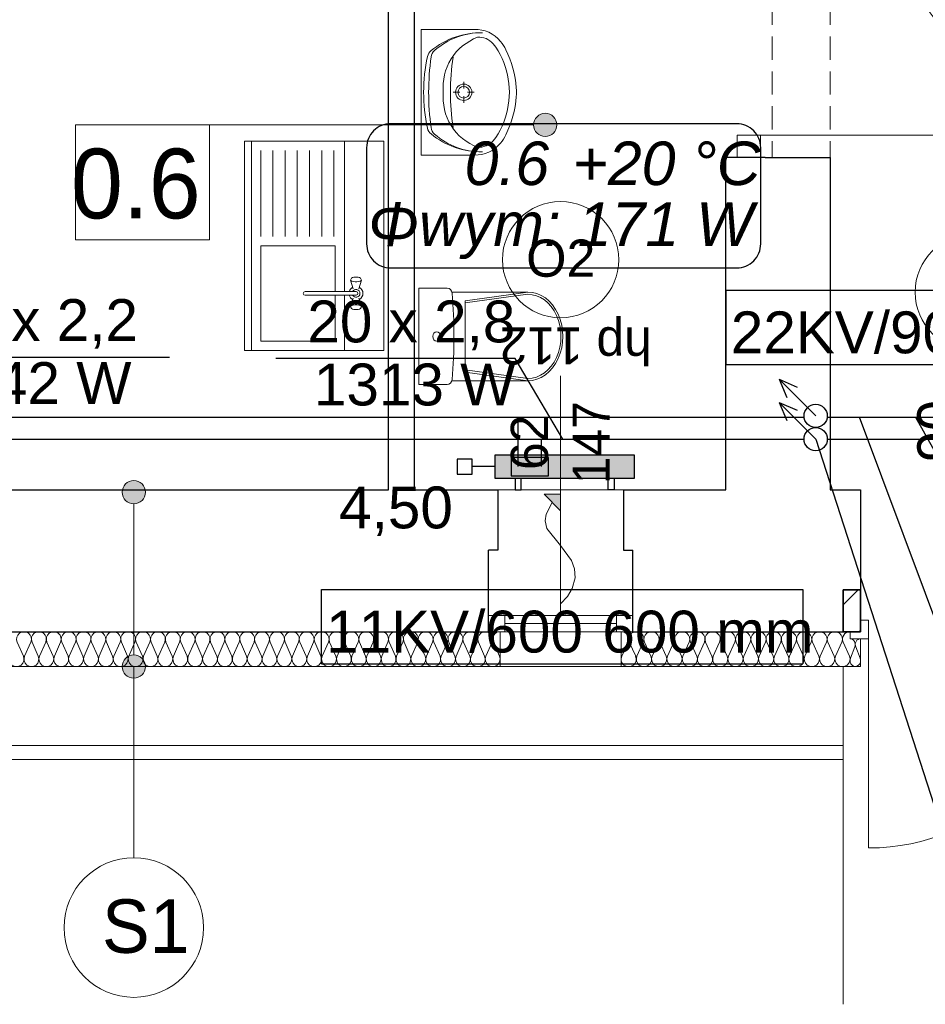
# Model space of a CAD drawing. Header units: inches. Extents: x -515158 to -470211, y -1887 to 84268.
# Tile 58 of 102: x -484975 to -481080, y 31255 to 35490. Entities that reach past the tile are written whole.
import ezdxf
from ezdxf.lldxf.tags import DXFTag

# ---------------------------------------------------------------- set-up
doc = ezdxf.new("R2010")
doc.units = ezdxf.units.IN
doc.header["$MEASUREMENT"] = 0
doc.linetypes.add('Krawędzie ukryte', pattern=[150, 100, -50])
for name, color, linetype, lineweight in [('#podkład', 252, 'Continuous', 9), ('A-Okna_Nr_Pióra__9', 252, 'Continuous', 9), ('Arch drzwi_Nr_Pióra__10', 252, 'Continuous', 18), ('Arch ocieplenie_Nr_Pióra__9', 252, 'Continuous', 9), ('Arch opisy okien_Nr_Pióra__9', 252, 'Continuous', 9), ('Arch opisy_Nr_Pióra__1', 252, 'Continuous', 25), ('Arch opisy_Nr_Pióra__21', 252, 'Continuous', 9), ('Arch opisy_Nr_Pióra__9', 252, 'Continuous', 9), ('Arch stropy_Nr_Pióra__21', 252, 'Continuous', 9), ('Arch teren_Nr_Pióra__5', 252, 'Continuous', 13), ('Arch wykończenie_Nr_Pióra__3', 252, 'Continuous', 18), ('Arch zmurowania_Nr_Pióra__21', 252, 'Continuous', 9), ('Arch zmurowania_Nr_Pióra__27', 252, 'Continuous', 35), ('INWENT OPISY_Nr_Pióra__21', 252, 'Continuous', 9), ('INWENT OPISY_Nr_Pióra__9', 252, 'Continuous', 9), ('INWENT wyposarzenie_Nr_Pióra__21', 252, 'Continuous', 9), ('INWENT. DRZWI_Nr_Pióra__5', 252, 'Continuous', 13), ('INWENT. OKNA_Nr_Pióra__21', 252, 'Continuous', 9), ('INWENT. OKNA_Nr_Pióra__5', 252, 'Continuous', 13), ('INWENT.ŚCIANY_Nr_Pióra__1', 252, 'Continuous', 25), ('INWENT.ŚCIANY_Nr_Pióra__21', 252, 'Continuous', 9), ('Istniejące stropy_Nr_Pióra__5', 252, 'Continuous', 13)]:
    doc.layers.add(name, color=color, linetype=linetype, lineweight=lineweight)
for name, color, linetype, true_color in [('IS_Armatura_podłączeniowa_grz._dolnozas.', 7, 'SOLID', 0x000000), ('IS_Armatura_Therm', 7, 'SOLID', 0x000000), ('IS_Grafika', 7, 'SOLID', 0x000000), ('IS_Grzejniki_Plan_rzut', 7, 'SOLID', 0x000000), ('IS_Opisy_działek_Therm', 7, 'SOLID', 0x000000), ('IS_Powrót', 5, 'DASH', 0x0000ff), ('IS_Zasilanie', 1, 'SOLID', 0xff0000)]:
    doc.layers.add(name, color=color, linetype=linetype, true_color=true_color)
for name, color, linetype in [('IS_Text_Armatury_podłączeniowej_grz._dolnozas.', 7, 'Continuous'), ('IS_Text_Armatury_Therm', 7, 'Continuous'), ('IS_Text_Konstrukcji', 7, 'Continuous'), ('IS_Text_Odbiornikow_Therm', 7, 'Continuous')]:
    doc.layers.add(name, color=color, linetype=linetype)
doc.styles.add('GENERATED_STYLE_10', font='arial.ttf')
doc.styles.add('GENERATED_STYLE_4', font='txt')
doc.styles.add('GENERATED_STYLE_6', font='txt')
doc.styles.add('GENERATED_STYLE_7', font='txt')
tags = doc.linetypes.add('DASH', pattern=[15, 10, -5]).pattern_tags.tags
tags[6:7] = [DXFTag(74, 4), DXFTag(75, 0), DXFTag(340, '0'), DXFTag(46, 0.0), DXFTag(50, 0.0), DXFTag(44, 0.0), DXFTag(45, 0.0)]
tags[4:5] = [DXFTag(74, 4), DXFTag(75, 0), DXFTag(340, '0'), DXFTag(46, 0.0), DXFTag(50, 0.0), DXFTag(44, 0.0), DXFTag(45, 0.0)]
tags = doc.linetypes.add('SOLID', pattern=[10, 10, 0]).pattern_tags.tags
tags[6:7] = [DXFTag(74, 4), DXFTag(75, 0), DXFTag(340, '0'), DXFTag(46, 0.0), DXFTag(50, 0.0), DXFTag(44, 0.0), DXFTag(45, 0.0)]
tags[4:5] = [DXFTag(74, 4), DXFTag(75, 0), DXFTag(340, '0'), DXFTag(46, 0.0), DXFTag(50, 0.0), DXFTag(44, 0.0), DXFTag(45, 0.0)]

# ---------------------------------------------------------------- blocks, each defined once
blk = doc.blocks.new('parter')
at = {"layer": 'A-Okna_Nr_Pióra__9', "linetype": 'Continuous'}
blk.add_hatch(color=252, dxfattribs=at).paths.add_polyline_path([(-482648.3, 33448.5), (-482648.7, 33377.8), (-482719, 33448.9)], flags=0)
at = {"layer": 'Arch opisy_Nr_Pióra__21', "linetype": 'Continuous'}
for points in [[(-484434, 33457.6), (-484437.8, 33476.8), (-484448.6, 33493), (-484464.9, 33503.8), (-484484, 33507.6), (-484503.1, 33503.8), (-484519.3, 33493), (-484530.2, 33476.8), (-484534, 33457.6), (-484530.2, 33438.5), (-484519.3, 33422.3), (-484503.1, 33411.4), (-484484, 33407.6), (-484464.9, 33411.4), (-484448.6, 33422.3), (-484437.8, 33438.5)], [(-484434, 32707.6), (-484437.8, 32726.8), (-484448.6, 32743), (-484464.9, 32753.8), (-484484, 32757.6), (-484503.1, 32753.8), (-484519.3, 32743), (-484530.2, 32726.8), (-484534, 32707.6), (-484530.2, 32688.5), (-484519.3, 32672.3), (-484503.1, 32661.4), (-484484, 32657.6), (-484464.9, 32661.4), (-484448.6, 32672.3), (-484437.8, 32688.5)]]:
    blk.add_hatch(color=252, dxfattribs=at).paths.add_polyline_path(points, flags=0)
at = {"layer": 'Arch zmurowania_Nr_Pióra__21', "linetype": 'Continuous'}
h = blk.add_hatch(dxfattribs=at)
h.set_pattern_fill('Common_Brick', color=252, style=0, pattern_type=2)
h.set_pattern_definition([(45, (0, 0), (-91.923878, 91.923878), [])])
h.paths.add_polyline_path([(-481358.3, 33037.6), (-481433.3, 33037.6), (-481433.3, 32857.6), (-481358.3, 32857.6)], flags=0)
at = {"layer": 'INWENT OPISY_Nr_Pióra__21', "linetype": 'Continuous'}
blk.add_hatch(color=252, dxfattribs=at).paths.add_polyline_path([(-482664.2, 35037.3), (-482668, 35056.4), (-482678.9, 35072.6), (-482695.1, 35083.4), (-482714.2, 35087.3), (-482733.4, 35083.4), (-482749.6, 35072.6), (-482760.4, 35056.4), (-482764.2, 35037.3), (-482760.4, 35018.1), (-482749.6, 35001.9), (-482733.4, 34991.1), (-482714.2, 34987.3), (-482695.1, 34991.1), (-482678.9, 35001.9), (-482668, 35018.1)], flags=0)
at = {"color": 252}
for p, q in [((-484735, 34543.1), (-484735, 35037.3)), ((-484735, 35037.3), (-484159, 35037.3)), ((-484159, 35037.3), (-484159, 34543.1)), ((-484159, 34543.1), (-484735, 34543.1))]:
    blk.add_line(p, q, dxfattribs=at)
at = {"layer": 'A-Okna_Nr_Pióra__9', "color": 252, "linetype": 'Continuous'}
for p, q in [((-482648.7, 33377.8), (-482719, 33448.9)), ((-482648.3, 33448.5), (-482719, 33448.9)), ((-482648.3, 33448.5), (-482648.7, 33377.8))]:
    blk.add_line(p, q, dxfattribs=at)
at = {"layer": 'A-Okna_Nr_Pióra__9', "color": 252, "linetype": 'Continuous', "flags": 128}
blk.add_lwpolyline([(-482648.3, 32977.9), (-482619.2, 33009.1), (-482597.9, 33044.1), (-482585.7, 33088.8), (-482588.2, 33127.5), (-482601.2, 33164), (-482648.3, 33228.5), (-482707.9, 33301.8), (-482715, 33333.8), (-482711, 33363.7), (-482683.9, 33413.3)], dxfattribs=at)
at = {"layer": 'Arch drzwi_Nr_Pióra__10', "color": 252, "linetype": 'Continuous'}
for p, q in [((-481323.3, 32907.6), (-481358.3, 32907.6)), ((-481323.3, 32827.6), (-481323.3, 32907.6)), ((-481403.3, 32827.6), (-481403.3, 32857.6)), ((-481403.3, 32827.6), (-481323.3, 32827.6)), ((-481323.3, 32827.6), (-481323.3, 31927.6))]:
    blk.add_line(p, q, dxfattribs=at)
blk.add_arc((-481323.3, 32827.6), 900, 270, 0, dxfattribs=at)
at = {"layer": 'Arch ocieplenie_Nr_Pióra__9', "color": 252, "linetype": 'Continuous'}
for p, q in [((-484985.6, 32812.9), (-484959, 32752.3)), ((-484953.6, 32752.3), (-484927, 32812.9)), ((-484921.6, 32812.9), (-484895, 32752.3)), ((-484889.6, 32752.3), (-484863, 32812.9)), ((-484857.6, 32812.9), (-484831, 32752.3)), ((-484825.6, 32752.3), (-484799, 32812.9)), ((-484793.6, 32812.9), (-484767, 32752.3)), ((-484761.6, 32752.3), (-484735, 32812.9)), ((-484729.6, 32812.9), (-484703, 32752.3)), ((-484697.6, 32752.3), (-484671, 32812.9)), ((-484665.6, 32812.9), (-484639, 32752.3)), ((-484633.6, 32752.3), (-484607, 32812.9)), ((-484601.6, 32812.9), (-484575, 32752.3)), ((-484569.6, 32752.3), (-484543, 32812.9)), ((-484537.6, 32812.9), (-484511, 32752.3)), ((-484505.6, 32752.3), (-484479, 32812.9)), ((-484473.6, 32812.9), (-484447, 32752.3)), ((-484441.6, 32752.3), (-484415, 32812.9)), ((-484409.6, 32812.9), (-484383, 32752.3)), ((-484377.6, 32752.3), (-484351, 32812.9)), ((-484345.6, 32812.9), (-484319, 32752.3)), ((-484313.6, 32752.3), (-484287, 32812.9)), ((-484281.6, 32812.9), (-484255, 32752.3)), ((-484249.6, 32752.3), (-484223, 32812.9)), ((-484217.6, 32812.9), (-484191, 32752.3)), ((-484185.6, 32752.3), (-484159, 32812.9)), ((-484153.6, 32812.9), (-484127, 32752.3)), ((-484121.6, 32752.3), (-484095, 32812.9)), ((-484089.6, 32812.9), (-484063, 32752.3)), ((-484057.6, 32752.3), (-484031, 32812.9)), ((-484025.6, 32812.9), (-483999, 32752.3)), ((-483993.6, 32752.3), (-483967, 32812.9)), ((-483961.6, 32812.9), (-483935, 32752.3)), ((-483929.6, 32752.3), (-483903, 32812.9)), ((-483897.6, 32812.9), (-483871, 32752.3)), ((-483865.6, 32752.3), (-483839, 32812.9)), ((-483833.6, 32812.9), (-483807, 32752.3)), ((-483801.6, 32752.3), (-483775, 32812.9)), ((-483769.6, 32812.9), (-483743, 32752.3)), ((-483737.6, 32752.3), (-483711, 32812.9)), ((-483705.6, 32812.9), (-483679, 32752.3)), ((-483673.6, 32752.3), (-483647, 32812.9)), ((-483641.6, 32812.9), (-483615, 32752.3)), ((-483609.6, 32752.3), (-483583, 32812.9)), ((-483577.6, 32812.9), (-483551, 32752.3)), ((-483545.6, 32752.3), (-483519, 32812.9)), ((-483513.6, 32812.9), (-483487, 32752.3)), ((-483481.6, 32752.3), (-483455, 32812.9)), ((-483449.6, 32812.9), (-483423, 32752.3)), ((-483417.6, 32752.3), (-483391, 32812.9)), ((-483385.6, 32812.9), (-483359, 32752.3)), ((-483353.6, 32752.3), (-483327, 32812.9)), ((-483321.6, 32812.9), (-483295, 32752.3)), ((-483289.6, 32752.3), (-483263, 32812.9)), ((-483257.6, 32812.9), (-483231, 32752.3)), ((-483225.6, 32752.3), (-483199, 32812.9)), ((-483193.6, 32812.9), (-483167, 32752.3)), ((-483161.6, 32752.3), (-483135, 32812.9)), ((-483129.6, 32812.9), (-483103, 32752.3)), ((-483097.6, 32752.3), (-483071, 32812.9)), ((-483065.6, 32812.9), (-483039, 32752.3)), ((-483033.6, 32752.3), (-483007, 32812.9)), ((-483001.6, 32812.9), (-482975, 32752.3)), ((-482969.6, 32752.3), (-482943, 32812.9)), ((-482937.6, 32812.9), (-482911, 32752.3)), ((-482385.6, 32752.3), (-482358.3, 32812.9)), ((-482352.7, 32812.9), (-482325.4, 32752.3)), ((-482319.9, 32752.3), (-482292.6, 32812.9)), ((-482287.1, 32812.9), (-482259.8, 32752.3)), ((-482254.2, 32752.3), (-482226.9, 32812.9)), ((-482221.4, 32812.9), (-482194.1, 32752.3)), ((-482188.6, 32752.3), (-482161.3, 32812.9)), ((-482155.7, 32812.9), (-482128.4, 32752.3)), ((-482122.9, 32752.3), (-482095.6, 32812.9)), ((-482090.1, 32812.9), (-482062.8, 32752.3)), ((-482057.2, 32752.3), (-482029.9, 32812.9)), ((-482024.4, 32812.9), (-481997.1, 32752.3)), ((-481991.6, 32752.3), (-481964.3, 32812.9)), ((-481958.7, 32812.9), (-481931.4, 32752.3)), ((-481925.9, 32752.3), (-481898.6, 32812.9)), ((-481893.1, 32812.9), (-481865.8, 32752.3)), ((-481860.2, 32752.3), (-481832.9, 32812.9)), ((-481827.4, 32812.9), (-481800.1, 32752.3)), ((-481794.6, 32752.3), (-481767.3, 32812.9)), ((-481761.7, 32812.9), (-481734.4, 32752.3)), ((-481728.9, 32752.3), (-481701.6, 32812.9)), ((-481696.1, 32812.9), (-481668.8, 32752.3)), ((-481663.2, 32752.3), (-481635.9, 32812.9)), ((-481630.4, 32812.9), (-481603.1, 32752.3)), ((-481597.6, 32752.3), (-481570.3, 32812.9)), ((-481564.7, 32812.9), (-481537.4, 32752.3)), ((-481531.9, 32752.3), (-481504.6, 32812.9)), ((-481499.1, 32812.9), (-481471.8, 32752.3)), ((-481466.2, 32752.3), (-481438.9, 32812.9)), ((-481433.4, 32812.9), (-481406.1, 32752.3)), ((-481401.4, 32743.4), (-481382.7, 32791.9)), ((-481378.9, 32791.9), (-481360.2, 32743.4))]:
    blk.add_line(p, q, dxfattribs=at)
for centre, major_axis, ratio, start_param, end_param in [((-484956.3, 32825.7), (32, 0), 0.996929, 5.870392, 9.837571), ((-484892.3, 32825.7), (32, 0), 0.996929, 5.870392, 9.837571), ((-484828.3, 32825.7), (32, 0), 0.996929, 5.870392, 9.837571), ((-484764.3, 32825.7), (32, 0), 0.996929, 5.870392, 9.837571), ((-484700.3, 32825.7), (32, 0), 0.996929, 5.870392, 9.837571), ((-484636.3, 32825.7), (32, 0), 0.996929, 5.870392, 9.837571), ((-484572.3, 32825.7), (32, 0), 0.996929, 5.870392, 9.837571), ((-484508.3, 32825.7), (32, 0), 0.996929, 5.870392, 9.837571), ((-484444.3, 32825.7), (32, 0), 0.996929, 5.870392, 9.837571), ((-484380.3, 32825.7), (32, 0), 0.996929, 5.870392, 9.837571), ((-484316.3, 32825.7), (32, 0), 0.996929, 5.870392, 9.837571), ((-484252.3, 32825.7), (32, 0), 0.996929, 5.870392, 9.837571), ((-484188.3, 32825.7), (32, 0), 0.996929, 5.870392, 9.837571), ((-484124.3, 32825.7), (32, 0), 0.996929, 5.870392, 9.837571), ((-484060.3, 32825.7), (32, 0), 0.996929, 5.870392, 9.837571), ((-483996.3, 32825.7), (32, 0), 0.996929, 5.870392, 9.837571), ((-483932.3, 32825.7), (32, 0), 0.996929, 5.870392, 9.837571), ((-483868.3, 32825.7), (32, 0), 0.996929, 5.870392, 9.837571), ((-483804.3, 32825.7), (32, 0), 0.996929, 5.870392, 9.837571), ((-483740.3, 32825.7), (32, 0), 0.996929, 5.870392, 9.837571), ((-483676.3, 32825.7), (32, 0), 0.996929, 5.870392, 9.837571), ((-483612.3, 32825.7), (32, 0), 0.996929, 5.870392, 9.837571), ((-483548.3, 32825.7), (32, 0), 0.996929, 5.870392, 9.837571), ((-483484.3, 32825.7), (32, 0), 0.996929, 5.870392, 9.837571), ((-483420.3, 32825.7), (32, 0), 0.996929, 5.870392, 9.837571), ((-483356.3, 32825.7), (32, 0), 0.996929, 5.870392, 9.837571), ((-483292.3, 32825.7), (32, 0), 0.996929, 5.870392, 9.837571), ((-483228.3, 32825.7), (32, 0), 0.996929, 5.870392, 9.837571), ((-483164.3, 32825.7), (32, 0), 0.996929, 5.870392, 9.837571), ((-483100.3, 32825.7), (32, 0), 0.996929, 5.870392, 9.837571), ((-483036.3, 32825.7), (32, 0), 0.996929, 5.870392, 9.837571), ((-482972.3, 32825.7), (32, 0), 0.996929, 5.870392, 9.837571), ((-482908.3, 32825.7), (32, 0), 0.996929, 1.570796, 3.554385), ((-482388.3, 32825.7), (32.8, 0), 0.971626, 5.870392, 7.853982), ((-482322.7, 32825.7), (32.8, 0), 0.971626, 5.870392, 9.837571), ((-482257, 32825.7), (32.8, 0), 0.971626, 5.870392, 9.837571), ((-482191.3, 32825.7), (32.8, 0), 0.971626, 5.870392, 9.837571), ((-482125.7, 32825.7), (32.8, 0), 0.971626, 5.870392, 9.837571), ((-482060, 32825.7), (32.8, 0), 0.971626, 5.870392, 9.837571), ((-481994.3, 32825.7), (32.8, 0), 0.971626, 5.870392, 9.837571), ((-481928.7, 32825.7), (32.8, 0), 0.971626, 5.870392, 9.837571), ((-481863, 32825.7), (32.8, 0), 0.971626, 5.870392, 9.837571), ((-481797.3, 32825.7), (32.8, 0), 0.971626, 5.870392, 9.837571), ((-481731.7, 32825.7), (32.8, 0), 0.971626, 5.870392, 9.837571), ((-481666, 32825.7), (32.8, 0), 0.971626, 5.870392, 9.837571), ((-481600.3, 32825.7), (32.8, 0), 0.971626, 5.870392, 9.837571), ((-481534.7, 32825.7), (32.8, 0), 0.971626, 5.870392, 9.837571), ((-481469, 32825.7), (32.8, 0), 0.971626, 5.870392, 9.837571), ((-481403.3, 32825.7), (32.8, 0), 0.971626, 1.570796, 3.554385), ((-481403.3, 32802.1), (0, 25.5), 0.881607, 4.299596, 6.283185), ((-481358.3, 32802.1), (0, 25.5), 0.881607, 0, 1.983589), ((-484988.3, 32739.5), (32, 0), 0.996929, 2.728799, 6.695979), ((-484924.3, 32739.5), (32, 0), 0.996929, 2.728799, 6.695979), ((-484860.3, 32739.5), (32, 0), 0.996929, 2.728799, 6.695979), ((-484796.3, 32739.5), (32, 0), 0.996929, 2.728799, 6.695979), ((-484732.3, 32739.5), (32, 0), 0.996929, 2.728799, 6.695979), ((-484668.3, 32739.5), (32, 0), 0.996929, 2.728799, 6.695979), ((-484604.3, 32739.5), (32, 0), 0.996929, 2.728799, 6.695979), ((-484540.3, 32739.5), (32, 0), 0.996929, 2.728799, 6.695979), ((-484476.3, 32739.5), (32, 0), 0.996929, 2.728799, 6.695979), ((-484412.3, 32739.5), (32, 0), 0.996929, 2.728799, 6.695979), ((-484348.3, 32739.5), (32, 0), 0.996929, 2.728799, 6.695979), ((-484284.3, 32739.5), (32, 0), 0.996929, 2.728799, 6.695979), ((-484220.3, 32739.5), (32, 0), 0.996929, 2.728799, 6.695979), ((-484156.3, 32739.5), (32, 0), 0.996929, 2.728799, 6.695979), ((-484092.3, 32739.5), (32, 0), 0.996929, 2.728799, 6.695979), ((-484028.3, 32739.5), (32, 0), 0.996929, 2.728799, 6.695979), ((-483964.3, 32739.5), (32, 0), 0.996929, 2.728799, 6.695979), ((-483900.3, 32739.5), (32, 0), 0.996929, 2.728799, 6.695979), ((-483836.3, 32739.5), (32, 0), 0.996929, 2.728799, 6.695979), ((-483772.3, 32739.5), (32, 0), 0.996929, 2.728799, 6.695979), ((-483708.3, 32739.5), (32, 0), 0.996929, 2.728799, 6.695979), ((-483644.3, 32739.5), (32, 0), 0.996929, 2.728799, 6.695979), ((-483580.3, 32739.5), (32, 0), 0.996929, 2.728799, 6.695979), ((-483516.3, 32739.5), (32, 0), 0.996929, 2.728799, 6.695979), ((-483452.3, 32739.5), (32, 0), 0.996929, 2.728799, 6.695979), ((-483388.3, 32739.5), (32, 0), 0.996929, 2.728799, 6.695979), ((-483324.3, 32739.5), (32, 0), 0.996929, 2.728799, 6.695979), ((-483260.3, 32739.5), (32, 0), 0.996929, 2.728799, 6.695979), ((-483196.3, 32739.5), (32, 0), 0.996929, 2.728799, 6.695979), ((-483132.3, 32739.5), (32, 0), 0.996929, 2.728799, 6.695979), ((-483068.3, 32739.5), (32, 0), 0.996929, 2.728799, 6.695979), ((-483004.3, 32739.5), (32, 0), 0.996929, 2.728799, 6.695979), ((-482940.3, 32739.5), (32, 0), 0.996929, 2.728799, 6.695979), ((-482355.5, 32739.5), (32.8, 0), 0.971626, 2.728799, 6.695979), ((-482289.8, 32739.5), (32.8, 0), 0.971626, 2.728799, 6.695979), ((-482224.2, 32739.5), (32.8, 0), 0.971626, 2.728799, 6.695979), ((-482158.5, 32739.5), (32.8, 0), 0.971626, 2.728799, 6.695979), ((-482092.8, 32739.5), (32.8, 0), 0.971626, 2.728799, 6.695979), ((-482027.2, 32739.5), (32.8, 0), 0.971626, 2.728799, 6.695979), ((-481961.5, 32739.5), (32.8, 0), 0.971626, 2.728799, 6.695979), ((-481895.8, 32739.5), (32.8, 0), 0.971626, 2.728799, 6.695979), ((-481830.2, 32739.5), (32.8, 0), 0.971626, 2.728799, 6.695979), ((-481764.5, 32739.5), (32.8, 0), 0.971626, 2.728799, 6.695979), ((-481698.8, 32739.5), (32.8, 0), 0.971626, 2.728799, 6.695979), ((-481633.2, 32739.5), (32.8, 0), 0.971626, 2.728799, 6.695979), ((-481567.5, 32739.5), (32.8, 0), 0.971626, 2.728799, 6.695979), ((-481501.8, 32739.5), (32.8, 0), 0.971626, 2.728799, 6.695979), ((-481436.2, 32739.5), (32.8, 0), 0.971626, 2.728799, 6.695979), ((-481380.8, 32733.2), (0, 25.5), 0.881607, 1.158003, 5.125183)]:
    blk.add_ellipse(centre, major_axis=major_axis, ratio=ratio, start_param=start_param, end_param=end_param, dxfattribs=at)
at = {"layer": 'Arch opisy_Nr_Pióra__21', "color": 252, "linetype": 'Continuous'}
for p, q in [((-484484, 33407.6), (-484484, 32757.6)), ((-484484, 32707.6), (-484484, 31885))]:
    blk.add_line(p, q, dxfattribs=at)
for centre, radius in [((-484484, 33457.6), 50), ((-484484, 32707.6), 50), ((-484484, 31585), 300)]:
    blk.add_circle(centre, radius, dxfattribs=at)
at = {"layer": 'Arch opisy_Nr_Pióra__9', "color": 252, "linetype": 'Continuous'}
for centre in [(-482648.3, 34457.6), (-480873.3, 34317.6)]:
    blk.add_circle(centre, 250, dxfattribs=at)
at = {"layer": 'Arch stropy_Nr_Pióra__21', "color": 252, "linetype": 'Continuous'}
blk.add_line((-481433.3, 32707.6), (-481433.3, 31255.1), dxfattribs=at)
at = {"layer": 'Arch teren_Nr_Pióra__5', "color": 252, "linetype": 'Continuous'}
for p, q in [((-481433.3, 32367.6), (-489038.3, 32367.6)), ((-481433.3, 32307.6), (-489098.3, 32307.6))]:
    blk.add_line(p, q, dxfattribs=at)
at = {"layer": 'Arch wykończenie_Nr_Pióra__3', "color": 252, "linetype": 'Continuous'}
for p, q in [((-482908.3, 32707.6), (-482908.3, 32857.6)), ((-482388.3, 32707.6), (-482388.3, 32857.6)), ((-481358.3, 32707.6), (-481358.3, 32827.6)), ((-485468.3, 32707.6), (-482908.3, 32707.6)), ((-481358.3, 32707.6), (-482388.3, 32707.6))]:
    blk.add_line(p, q, dxfattribs=at)
at = {"layer": 'Arch zmurowania_Nr_Pióra__27', "color": 252, "linetype": 'Continuous'}
for p, q in [((-481433.3, 33037.6), (-481433.3, 32857.6)), ((-481358.3, 33037.6), (-481433.3, 33037.6)), ((-481358.3, 32857.6), (-481358.3, 33037.6)), ((-481433.3, 32857.6), (-481358.3, 32857.6))]:
    blk.add_line(p, q, dxfattribs=at)
at = {"layer": 'INWENT OPISY_Nr_Pióra__21', "color": 252, "linetype": 'Continuous'}
for p, q in [((-484735, 34543.1), (-484735, 35037.3)), ((-484735, 35037.3), (-484159, 35037.3)), ((-484159, 35037.3), (-482764.2, 35037.3)), ((-484159, 35037.3), (-484159, 34543.1)), ((-484159, 34543.1), (-484735, 34543.1))]:
    blk.add_line(p, q, dxfattribs=at)
blk.add_circle((-482714.2, 35037.3), 50, dxfattribs=at)
at = {"layer": 'INWENT wyposarzenie_Nr_Pióra__21', "color": 252, "linetype": 'Continuous'}
for p, q in [((-483248.3, 35447.6), (-483019.8, 35447.6)), ((-483248.3, 34907.6), (-483248.3, 35447.6)), ((-483248.3, 35262.7), (-483248.3, 35092.6)), ((-483065, 35223), (-483065, 35194.2)), ((-483110.5, 35177.5), (-483081.7, 35177.5)), ((-483065, 35160.8), (-483065, 35132)), ((-483048.3, 35177.5), (-483019.5, 35177.5)), ((-484008.3, 34967.6), (-483408.3, 34967.6)), ((-484008.3, 34067.6), (-484008.3, 34967.6)), ((-484008.3, 34967.6), (-483958.3, 34967.6)), ((-483978.3, 34967.6), (-483578.3, 34967.6)), ((-483978.3, 34067.6), (-483978.3, 34967.6)), ((-483578.3, 34967.6), (-483578.3, 34320.5)), ((-483408.3, 34967.6), (-483408.3, 34067.6)), ((-483938.3, 34557.6), (-483938.3, 34927.6)), ((-483885.8, 34557.6), (-483885.8, 34927.6)), ((-483833.3, 34557.6), (-483833.3, 34927.6)), ((-483780.8, 34557.6), (-483780.8, 34927.6)), ((-483728.3, 34557.6), (-483728.3, 34927.6)), ((-483675.8, 34557.6), (-483675.8, 34927.6)), ((-483623.3, 34557.6), (-483623.3, 34927.6)), ((-483248.3, 34907.6), (-483019.8, 34907.6)), ((-483938.3, 34517.6), (-483938.3, 34107.6)), ((-483618.3, 34517.6), (-483938.3, 34517.6)), ((-483618.3, 34320.5), (-483618.3, 34517.6)), ((-483552.3, 34370.2), (-483550.9, 34373)), ((-483540.4, 34332.7), (-483552.3, 34370.2)), ((-483550.9, 34367.4), (-483552.3, 34370.2)), ((-483550.9, 34373), (-483547.1, 34378.2)), ((-483546.7, 34364.9), (-483550.9, 34367.4)), ((-483547.1, 34378.2), (-483543.6, 34380.3)), ((-483540.3, 34363.1), (-483546.7, 34364.9)), ((-483543.6, 34380.3), (-483538.3, 34381.8)), ((-483532.5, 34362.1), (-483540.3, 34363.1)), ((-483538.3, 34381.8), (-483531.8, 34382.6)), ((-483524.2, 34362.1), (-483532.5, 34362.1)), ((-483531.8, 34382.6), (-483524.9, 34382.6)), ((-483524.9, 34382.6), (-483518.3, 34381.8)), ((-483516.3, 34363.1), (-483524.2, 34362.1)), ((-483518.3, 34381.8), (-483513, 34380.3)), ((-483516.3, 34332.7), (-483504.3, 34370.2)), ((-483509.9, 34364.9), (-483516.3, 34363.1)), ((-483513, 34380.3), (-483509.5, 34378.2)), ((-483505.8, 34367.4), (-483509.9, 34364.9)), ((-483505.8, 34373), (-483509.5, 34378.2)), ((-483505.8, 34373), (-483504.3, 34370.2)), ((-483504.3, 34370.2), (-483505.8, 34367.4)), ((-483747.2, 34320.5), (-483526.9, 34320.5)), ((-483526.9, 34304.8), (-483747.2, 34304.8)), ((-483618.3, 34107.6), (-483618.3, 34304.8)), ((-483578.3, 34304.8), (-483578.3, 34067.6)), ((-483258.3, 34334.9), (-483135.8, 34334.9)), ((-483258.3, 33920.4), (-483258.3, 34334.9)), ((-483116.2, 34318.5), (-482789.4, 34318.5)), ((-482789.8, 34318.5), (-483058.7, 34281.3)), ((-482789.8, 34308.7), (-483058.7, 34271.6)), ((-483540.4, 34292.5), (-483552.3, 34255)), ((-483550.9, 34257.9), (-483546.7, 34260.3)), ((-483546.7, 34260.3), (-483540.3, 34262.2)), ((-483540.3, 34262.2), (-483532.5, 34263.1)), ((-483532.5, 34263.1), (-483524.2, 34263.1)), ((-483524.2, 34263.1), (-483516.3, 34262.2)), ((-483516.3, 34292.5), (-483504.3, 34255)), ((-483516.3, 34262.2), (-483509.9, 34260.3)), ((-483509.9, 34260.3), (-483505.8, 34257.9)), ((-483058.7, 34127.6), (-483058.7, 34281.3)), ((-483552.3, 34255), (-483550.9, 34257.9)), ((-483550.9, 34252.2), (-483552.3, 34255)), ((-483550.9, 34252.2), (-483547.1, 34247.1)), ((-483543.6, 34245), (-483547.1, 34247.1)), ((-483538.3, 34243.5), (-483543.6, 34245)), ((-483531.8, 34242.7), (-483538.3, 34243.5)), ((-483524.9, 34242.7), (-483531.8, 34242.7)), ((-483518.3, 34243.5), (-483524.9, 34242.7)), ((-483513, 34245), (-483518.3, 34243.5)), ((-483509.5, 34247.1), (-483513, 34245)), ((-483505.8, 34252.2), (-483509.5, 34247.1)), ((-483505.8, 34257.9), (-483504.3, 34255)), ((-483504.3, 34255), (-483505.8, 34252.2)), ((-483938.3, 34107.6), (-483618.3, 34107.6)), ((-483058.7, 34127.6), (-483058.7, 33973.9)), ((-484008.3, 34067.6), (-483408.3, 34067.6)), ((-484008.3, 34067.6), (-483958.3, 34067.6)), ((-483578.3, 34067.6), (-483978.3, 34067.6)), ((-482789.8, 33946.5), (-483058.7, 33983.7)), ((-482789.8, 33936.8), (-483058.7, 33973.9)), ((-483258.3, 33920.4), (-483135.8, 33920.4)), ((-483116, 33936.8), (-482789.4, 33936.8))]:
    blk.add_line(p, q, dxfattribs=at)
for radius in [35, 25]:
    blk.add_circle((-483065, 35177.5), radius, dxfattribs=at)
for centre, radius, start, end in [((-483013.9, 35310.4), 137.4, 38.7454, 92.4552), ((-482990.3, 35094.1), 339.6, 89.0153, 129.2578), ((-482988.5, 35128.6), 305.1, 89.2458, 131.398), ((-482917.3, 35190.5), 240.7, 111.5519, 147.1558), ((-483000.2, 35333.7), 80.9, 40.8016, 93.9306), ((-483165.7, 35201), 293, 9.9978, 39.2851), ((-483072.9, 35263.4), 212.8, 27.1571, 38.6848), ((-483282, 35163.9), 444.2, 4.2052, 26.2597), ((-482561.4, 35182.7), 675.9, 167.2285, 180.4328), ((-483176.8, 35322.2), 45, 129.2578, 167.2285), ((-482062.2, 35171.1), 1153.8, 172.0921, 179.6775), ((-483160.5, 35323.7), 45, 131.398, 172.0921), ((-482913.4, 35197), 240.6, 148.9439, 184.606), ((-482137.6, 35177.6), 984.9, 171.1796, 188.8266), ((-483185, 35177.6), 316.7, 346.4334, 13.5666), ((-483108.3, 35177.6), 270, 355.9876, 4.0124), ((-482561.4, 35171.9), 675.9, 179.4897, 192.694), ((-482062.2, 35182.8), 1153.8, 180.245, 187.8304), ((-482913.4, 35158.3), 240.6, 175.394, 211.0561), ((-483282, 35191.3), 444.2, 333.7403, 355.7948), ((-483165.7, 35154.2), 293, 320.7149, 350.0022), ((-483177, 35033.2), 45, 192.694, 230.6648), ((-483160.7, 35031.7), 45, 187.8304, 228.5245), ((-482917.3, 35164.7), 240.7, 212.8442, 248.4481), ((-482990.2, 35261.1), 339.6, 230.6648, 270.9072), ((-482988.4, 35226.6), 305.1, 228.5245, 270.6767), ((-483072.9, 35091.9), 212.8, 321.3152, 332.8429), ((-483013.9, 35044.9), 137.4, 267.5448, 321.2546), ((-483000.2, 35021.6), 80.9, 266.0694, 319.1984), ((-483747.2, 34312.6), 7.88, 90, 270), ((-483528.3, 34312.6), 30, 117.9765, 164.7747), ((-483528.3, 34312.6), 30, 195.2253, 242.0235), ((-483528.3, 34312.6), 16.8, 208.0549, 151.9451), ((-483528.3, 34312.6), 8, 280, 80), ((-483528.3, 34312.6), 30, 297.9765, 62.0235)]:
    blk.add_arc(centre, radius, start, end, dxfattribs=at)
for centre, major_axis, ratio, start_param, end_param in [((-483135.8, 34310.8), (0, 24.1), 0.857479, 4.812804, 6.283185), ((-484627.7, 34127.6), (0, 1773.6), 0.857479, 4.60742, 4.817236), ((-482789.8, 34127.6), (0, -181.1), 0.790357, 0, 3.141593), ((-482789.4, 34127.6), (0, -190.8), 0.791506, 0, 3.141593), ((-483135.8, 33944.4), (0, 24.1), 0.857479, 3.141593, 4.602988)]:
    blk.add_ellipse(centre, major_axis=major_axis, ratio=ratio, start_param=start_param, end_param=end_param, dxfattribs=at)
blk.add_ellipse((-483181, 34127.6), major_axis=(0, 20.1), ratio=0.857479, dxfattribs=at)
at = {"layer": 'INWENT. DRZWI_Nr_Pióra__5', "color": 252, "linetype": 'Continuous'}
for p, q in [((-481888.3, 34992.6), (-481888.3, 34897.6)), ((-481788.3, 34992.6), (-481888.3, 34992.6)), ((-481788.3, 34992.6), (-480888.3, 34992.6)), ((-481788.3, 34897.6), (-481788.3, 34992.6))]:
    blk.add_line(p, q, dxfattribs=at)
blk.add_arc((-481788.3, 34992.6), 900, 0, 90, dxfattribs=at)
at = {"layer": 'INWENT. OKNA_Nr_Pióra__5', "color": 252, "linetype": 'Continuous'}
for p, q in [((-482648.3, 32927.6), (-482648.3, 33957.6)), ((-482338.3, 32927.6), (-482958.3, 32927.6)), ((-482888.3, 32857.6), (-482888.3, 32927.6)), ((-482408.3, 32857.6), (-482408.3, 32927.6)), ((-482888.3, 32892.6), (-482408.3, 32892.6)), ((-482338.3, 32857.6), (-482958.3, 32857.6))]:
    blk.add_line(p, q, dxfattribs=at)
at = {"layer": 'INWENT.ŚCIANY_Nr_Pióra__1', "color": 252, "linetype": 'Continuous'}
for p, q in [((-483388.3, 33467.6), (-483388.3, 36497.6)), ((-483278.3, 35987.6), (-483278.3, 33467.6)), ((-481938.3, 33467.6), (-481938.3, 34897.6)), ((-481768.3, 34897.6), (-481938.3, 34897.6)), ((-481768.3, 34897.6), (-481488.3, 34897.6)), ((-481488.3, 34897.6), (-481488.3, 33467.6)), ((-485418.3, 33467.6), (-483388.3, 33467.6)), ((-483278.3, 33467.6), (-482918.3, 33467.6)), ((-482918.3, 33467.6), (-482918.3, 33207.6)), ((-482378.3, 33467.6), (-481938.3, 33467.6)), ((-482378.3, 33467.6), (-482378.3, 33207.6)), ((-481488.3, 33467.6), (-481358.3, 33467.6)), ((-481358.3, 33467.6), (-481358.3, 33037.6)), ((-482918.3, 33207.6), (-482958.3, 33207.6)), ((-482958.3, 32857.6), (-482958.3, 33207.6)), ((-482378.3, 33207.6), (-482338.3, 33207.6)), ((-482338.3, 32857.6), (-482338.3, 33207.6)), ((-481433.3, 33037.6), (-481358.3, 33037.6)), ((-481433.3, 32857.6), (-481433.3, 33037.6)), ((-485418.3, 32857.6), (-482958.3, 32857.6)), ((-482338.3, 32857.6), (-481433.3, 32857.6))]:
    blk.add_line(p, q, dxfattribs=at)
at = {"layer": 'INWENT.ŚCIANY_Nr_Pióra__21', "color": 252, "linetype": 'Continuous'}
for p, q in [((-482918.3, 33467.6), (-482378.3, 33467.6)), ((-482908.3, 32707.6), (-482388.3, 32707.6))]:
    blk.add_line(p, q, dxfattribs=at)
at = {"layer": 'Istniejące stropy_Nr_Pióra__5', "color": 252, "linetype": 'Krawędzie ukryte'}
for p, q in [((-481738.3, 38717.6), (-481738.3, 34897.6)), ((-481488.3, 38717.6), (-481488.3, 34897.6))]:
    blk.add_line(p, q, dxfattribs=at)
at = {"layer": 'Arch opisy okien_Nr_Pióra__9', "color": 252, "linetype": 'Continuous', "style": 'GENERATED_STYLE_10'}
blk.add_text('O2', height=160, dxfattribs=at).set_placement((-482796.6, 34384.2))
at = {"layer": 'Arch opisy_Nr_Pióra__1', "color": 252, "linetype": 'Continuous', "style": 'GENERATED_STYLE_7'}
blk.add_text('S1', height=230, dxfattribs=at).set_placement((-484620.9, 31476.4))
at = {"layer": 'INWENT OPISY_Nr_Pióra__21', "color": 252, "linetype": 'Continuous', "style": 'GENERATED_STYLE_4'}
blk.add_text('0.6', height=300, dxfattribs=at).set_placement((-484754.1, 34635.1))
at = {"layer": 'INWENT OPISY_Nr_Pióra__9', "color": 252, "linetype": 'Continuous', "style": 'GENERATED_STYLE_6'}
blk.add_text('90', height=180, rotation=90, dxfattribs=at).set_placement((-480934.1, 33586.9))
at = {"layer": 'INWENT. OKNA_Nr_Pióra__21', "color": 252, "linetype": 'Continuous', "style": 'GENERATED_STYLE_7'}
for s, rotation, p in [('hp 112', 180, (-482255.9, 34167)), ('147', 90, (-482436.6, 33492.2)), ('62', 90, (-482702.5, 33553.1))]:
    blk.add_text(s, height=160, rotation=rotation, dxfattribs=at).set_placement(p)

msp = doc.modelspace()

# ---------------------------------------------------------------- hatches: boundary and pattern name
at = {"layer": 'IS_Grzejniki_Plan_rzut', "ltscale": 10}
msp.add_hatch(color=8, dxfattribs=at).paths.add_polyline_path([(-482930.8, 33517.4), (-482330.8, 33517.4), (-482330.8, 33617.4), (-482930.8, 33617.4)])

# ---------------------------------------------------------------- linework, layer by layer
for p, q in [((-481551.2, 33785.7), (-481708.4, 33943)), ((-481708.4, 33943), (-481675.2, 33865.5)), ((-481708.4, 33943), (-481630.9, 33909.7)), ((-481551.2, 33685.7), (-481708.4, 33843)), ((-481708.4, 33843), (-481675.2, 33765.5)), ((-481708.4, 33843), (-481630.9, 33809.7))]:
    msp.add_line(p, q)
at = {"layer": 'IS_Armatura_podłączeniowa_grz._dolnozas.', "ltscale": 10}
for p, q in [((-482700.8, 33607.4), (-482860.8, 33607.4)), ((-482860.8, 33607.4), (-482860.8, 33527.4)), ((-482700.8, 33527.4), (-482700.8, 33607.4)), ((-482860.8, 33527.4), (-482700.8, 33527.4)), ((-482860.8, 33527.4), (-482860.8, 33527.4))]:
    msp.add_line(p, q, dxfattribs=at)
at = {"layer": 'IS_Armatura_Therm', "ltscale": 10}
for p, q in [((-483028.3, 33599.9), (-483093.3, 33599.9)), ((-483093.3, 33599.9), (-483093.3, 33534.9)), ((-483028.3, 33534.9), (-483028.3, 33599.9)), ((-482930.8, 33567.4), (-483028.3, 33567.4)), ((-483093.3, 33534.9), (-483028.3, 33534.9))]:
    msp.add_line(p, q, dxfattribs=at)
at = {"layer": 'IS_Grafika', "ltscale": 10}
for centre in [(-481551.2, 33785.7), (-481551.2, 33685.7)]:
    msp.add_ellipse(centre, major_axis=(50, 0), ratio=1, dxfattribs=at)
at = {"layer": 'IS_Grzejniki_Plan_rzut', "ltscale": 10}
for p, q in [((-482330.8, 33617.4), (-482930.8, 33617.4)), ((-482930.8, 33617.4), (-482930.8, 33517.4)), ((-482330.8, 33517.4), (-482330.8, 33617.4)), ((-482930.8, 33517.4), (-482330.8, 33517.4)), ((-482930.8, 33517.4), (-482930.8, 33517.4)), ((-482843.3, 33517.4), (-482843.3, 33467.4)), ((-482818.3, 33467.4), (-482818.3, 33517.4)), ((-482443.3, 33467.4), (-482443.3, 33517.4)), ((-482418.3, 33517.4), (-482418.3, 33467.4)), ((-482843.3, 33467.4), (-482818.3, 33467.4)), ((-482418.3, 33467.4), (-482443.3, 33467.4))]:
    msp.add_line(p, q, dxfattribs=at)
at = {"layer": 'IS_Opisy_działek_Therm', "ltscale": 10}
for p, q in [((-485360.7, 34038.5), (-484330.7, 34038.5)), ((-482843, 34032.4), (-483873, 34032.4)), ((-482638.9, 33685.7), (-482843, 34032.4)), ((-480825.9, 32343.4), (-481362.6, 33779.7)), ((-481122, 33779.7), (-480874.2, 33337.5)), ((-481551.2, 33685.7), (-480938.5, 31789.1))]:
    msp.add_line(p, q, dxfattribs=at)
at = {"layer": 'IS_Powrót', "color": 5, "ltscale": 10}
for p, q in [((-486831.5, 33779.9), (-482830.8, 33779.8)), ((-482830.8, 33567.4), (-482830.8, 33779.8)), ((-482830.8, 33779.8), (-481600.8, 33779.8)), ((-481501.6, 33779.7), (-479586.8, 33779.6))]:
    msp.add_line(p, q, dxfattribs=at)
at = {"layer": 'IS_Text_Konstrukcji', "color": 18, "linetype": 'SOLID', "ltscale": 10, "true_color": 0x000000}
msp.add_lwpolyline([(-483379.3, 34422.5), (-481890.9, 34422.5, 0.414214), (-481787.6, 34525.8), (-481787.6, 34939.2, 0.414214), (-481890.9, 35042.5), (-483379.3, 35042.5, 0.414214), (-483482.6, 34939.2), (-483482.6, 34525.8, 0.414214), (-483379.3, 34422.5)], format="xyb", dxfattribs=at)
at = {"layer": 'IS_Text_Odbiornikow_Therm', "color": 18, "linetype": 'SOLID', "ltscale": 10, "true_color": 0x000000}
for p, q in [((-481936.2, 34006.5), (-481936.2, 34326.5)), ((-481936.2, 34326.5), (-479866.2, 34326.5)), ((-481936.2, 34006.5), (-479866.2, 34006.5)), ((-483676.8, 32719.4), (-483676.8, 33039.4)), ((-483676.8, 33039.4), (-481606.8, 33039.4)), ((-481606.8, 33039.4), (-481606.8, 32719.4)), ((-483676.8, 32719.4), (-481606.8, 32719.4))]:
    msp.add_line(p, q, dxfattribs=at)
at = {"layer": 'IS_Zasilanie', "color": 1, "ltscale": 10}
for p, q in [((-486731.5, 33685.7), (-482730.8, 33685.7)), ((-482730.8, 33567.4), (-482730.8, 33685.7)), ((-482730.8, 33685.7), (-481601.2, 33685.7)), ((-481501.2, 33685.7), (-479586.5, 33685.7))]:
    msp.add_line(p, q, dxfattribs=at)

# ---------------------------------------------------------------- block references
at = {"layer": '#podkład'}
msp.add_blockref('parter', (0, 0), dxfattribs=at)

# ---------------------------------------------------------------- texts
at = {"layer": 'IS_Opisy_działek_Therm', "ltscale": 10, "char_height": 180}
for s, insert, attachment_point in [('\\fArial|b0|i0;16 x 2,2', (-485360.7, 34074.5), 7), ('\\fArial|b0|i0;20 x 2,8', (-482843, 34068.4), 9), ('\\fArial|b0|i0;', (-484390.7, 34074.5), 7), ('\\fArial|b0|i0;', (-482843, 34068.4), 9), ('\\fArial|b0|i0;1142 W', (-485360.7, 34016.9), 1), ('\\fArial|b0|i0;', (-484380.7, 34016.9), 1), ('\\fArial|b0|i0;1313 W', (-482843, 34010.8), 3), ('\\fArial|b0|i0;', (-482843, 34010.8), 3), ('\\fArial|b0|i0;', (-484320.7, 33924.5), 7), ('\\fArial|b0|i0;', (-484320.7, 33924.5), 7), ('\\fArial|b0|i0;', (-483883, 33918.4), 9), ('\\fArial|b0|i0;', (-483883, 33918.4), 9)]:
    msp.add_mtext(s, dxfattribs=dict(at, insert=insert, attachment_point=attachment_point))
at = {"layer": 'IS_Text_Armatury_podłączeniowej_grz._dolnozas.', "color": 18, "linetype": 'SOLID', "ltscale": 10, "true_color": 0x000000, "insert": (-483080.8, 33653.4), "char_height": 180, "attachment_point": 9}
msp.add_mtext('\\fArial|b0|i0;', dxfattribs=at)
at = {"layer": 'IS_Text_Armatury_Therm', "color": 18, "linetype": 'SOLID', "ltscale": 10, "true_color": 0x000000, "insert": (-483111.7, 33268.6), "char_height": 180, "attachment_point": 9}
msp.add_mtext('\\fArial|b0|i0;4,50  ', dxfattribs=at)
at = {"layer": 'IS_Text_Konstrukcji', "color": 18, "linetype": 'SOLID', "ltscale": 10, "true_color": 0x000000, "char_height": 187.2}
for s, insert, attachment_point in [('\\fArial|b0|i1;0.6', (-482697.6, 34775.7), 9), ('\\fArial|b0|i1;+20 °C', (-482597.6, 34775.7), 7), ('\\fArial|b0|i1;Φwym: 171 W', (-482647.6, 34703.7), 2)]:
    msp.add_mtext(s, dxfattribs=dict(at, insert=insert, attachment_point=attachment_point))
at = {"layer": 'IS_Text_Odbiornikow_Therm', "color": 18, "linetype": 'SOLID', "ltscale": 10, "true_color": 0x000000, "char_height": 180, "attachment_point": 7}
for s, insert in [('\\fArial|b0|i0;22KV/900', (-481916.2, 34052.5)), ('\\fArial|b0|i0;11KV/600', (-483656.8, 32765.4)), ('\\fArial|b0|i0;600 mm', (-482468.6, 32765.4))]:
    msp.add_mtext(s, dxfattribs=dict(at, insert=insert))

doc.saveas('drawing.dxf')
